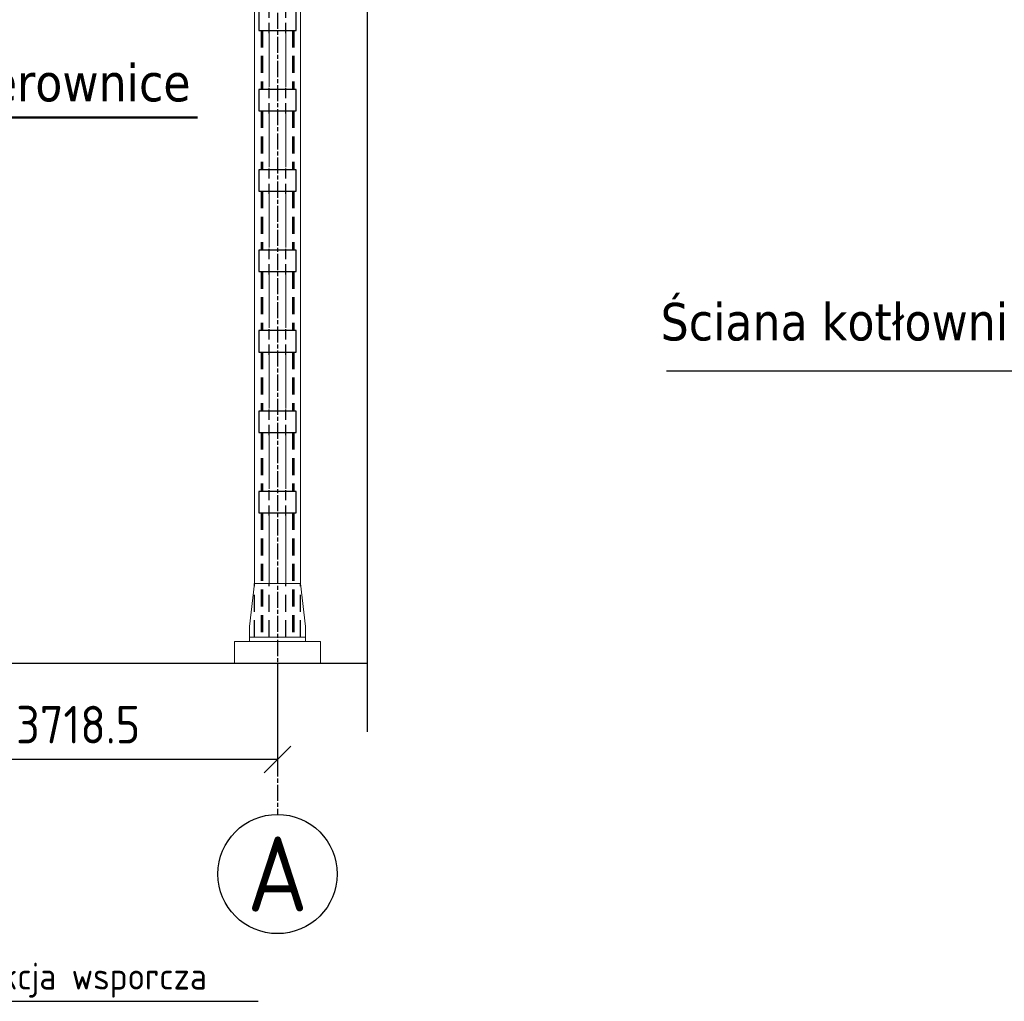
# Model space of a CAD drawing. Header units: millimetres. Extents: x -187295 to -99325, y -133089 to -73689.
# Tile 8 of 34: x -167150 to -157968, y -111199 to -102044. Entities that reach past the tile are written whole.
import ezdxf
from ezdxf.enums import TextEntityAlignment as Align

# ---------------------------------------------------------------- set-up
doc = ezdxf.new("R2010")
doc.units = ezdxf.units.MM
doc.header["$LTSCALE"] = 50
doc.linetypes.add('AM_ISO08W050x2', pattern=[9, 6, -0.75, 1.5, -0.75])
doc.linetypes.add('HIDDEN', pattern=[9.525, 6.35, -3.175])
for name, color, linetype, lineweight in [('AM_0', 7, 'Continuous', 50), ('AM_2', 140, 'Continuous', 25), ('AM_4', 3, 'Continuous', 25), ('AM_5', 3, 'Continuous', 25), ('AM_6', 2, 'Continuous', 35), ('AM_7', 4, 'AM_ISO08W050x2', 25)]:
    doc.layers.add(name, color=color, linetype=linetype, lineweight=lineweight)
doc.layers.add('Schemat- przeryw', color=1, linetype='HIDDEN')
doc.layers.add('Schmat-istn', color=1, linetype='Continuous')
doc.styles.get("Standard").update_dxf_attribs({"font": 'ISOCP.SHX'})
doc.dimstyles.new('AM_ISO_ST-1zu1$0', dxfattribs={"dimtxt": 3.5, "dimasz": 2.5, "dimexe": 1, "dimexo": 1, "dimgap": 1.5, "dimtad": 1, "dimdec": 1, "dimdsep": 46, "dimtxsty": 'Standard', "dimblk": 'OBLIQUE', "dimcen": 0, "dimclrd": 256, "dimclre": 256, "dimclrt": 2, "dimadec": 1, "dimazin": 2, "dimtp": 0.1, "dimtm": 0.1, "dimtfac": 0.71, "dimtdec": 1, "dimtmove": 0, "dimatfit": 3, "dimfxl": 0, "dimlwd": -1, "dimlwe": -1, "dimarcsym": 0})

# ---------------------------------------------------------------- blocks, each defined once
blk = doc.blocks.new('_Oblique')
at = {"color": 0, "linetype": 'ByBlock', "lineweight": -2}
blk.add_line((-0.5, -0.5), (0.5, 0.5), dxfattribs=at)
blk = doc.blocks.new('*D128')
at = {"layer": 'AM_5'}
for p, q in [((-168464, -100281.3), (-168464, -109043.6)), ((-164745.5, -108143.6), (-164745.5, -109043.6)), ((-164745.5, -108943.6), (-168464, -108943.6))]:
    blk.add_line(p, q, dxfattribs=at)
at = {"layer": 'Defpoints', "color": 0}
for p in [(-168464, -100181.3), (-164745.5, -108043.6), (-168464, -108943.6)]:
    blk.add_point(p, dxfattribs=at)
at = {"layer": 'AM_5', "xscale": 250, "yscale": 250, "zscale": 250, "rotation": 180}
blk.add_blockref('_Oblique', (-168464, -108943.6), dxfattribs=at)
at = {"layer": 'AM_5', "xscale": 250, "yscale": 250, "zscale": 250}
blk.add_blockref('_Oblique', (-164745.5, -108943.6), dxfattribs=at)
at = {"layer": 'AM_5', "color": 2, "insert": (-166604.7, -108618.6), "char_height": 350, "attachment_point": 5}
blk.add_mtext('3718.5', dxfattribs=at)
blk = doc.blocks.new('A$C46A60F3A')
at = {"layer": 'AM_2'}
blk.add_circle((556.3, 583.7), 556.3, dxfattribs=at)
at = {"layer": 'AM_6', "color": 30}
blk.add_attdef('A', text='', height=700, dxfattribs=at).set_placement((556.3, 583.7), align=Align.MIDDLE)

msp = doc.modelspace()

# ---------------------------------------------------------------- linework, layer by layer
msp.add_line((-177584.004, -108043.632), (-163909.955, -108043.632))
at = {"layer": 'AM_0'}
msp.add_line((-167939.865, -102955.491), (-165493.337, -102955.491), dxfattribs=at)
at = {"layer": 'AM_4', "color": 7}
msp.add_line((-161118.154, -105317.248), (-157368.951, -105317.248), dxfattribs=at)
at = {"layer": 'AM_4'}
msp.add_line((-169947.833, -111198.925), (-164926.018, -111198.925), dxfattribs=at)
at = {"layer": 'AM_5'}
msp.add_line((-163909.955, -76612.92), (-163909.955, -108685.806), dxfattribs=at)
at = {"layer": 'AM_7', "ltscale": 0.5}
msp.add_line((-164745.467, -99053.632), (-164745.467, -109455.346), dxfattribs=at)
msp.add_line((-164745.467, -99053.632), (-164745.467, -109455.346), dxfattribs=at)
at = {"layer": 'Schemat- przeryw', "ltscale": 0.3}
for p, q in [((-164823.467, -102168.632), (-164823.467, -101918.632)), ((-164667.467, -102168.632), (-164667.467, -101918.632)), ((-164823.467, -102918.632), (-164823.467, -102668.632)), ((-164667.467, -102918.632), (-164667.467, -102668.632)), ((-164823.467, -103668.632), (-164823.467, -103418.632)), ((-164667.467, -103668.632), (-164667.467, -103418.632)), ((-164823.467, -104418.632), (-164823.467, -104168.632)), ((-164667.467, -104418.632), (-164667.467, -104168.632)), ((-164823.467, -105168.632), (-164823.467, -104918.632)), ((-164667.467, -105168.632), (-164667.467, -104918.632)), ((-164823.467, -105918.632), (-164823.467, -105668.632)), ((-164667.467, -105918.632), (-164667.467, -105668.632)), ((-164823.467, -106668.632), (-164823.467, -106418.632)), ((-164667.467, -106668.632), (-164667.467, -106418.632))]:
    msp.add_line(p, q, dxfattribs=at)
at = {"layer": 'Schemat- przeryw', "ltscale": 0.5}
for p, q in [((-164898.067, -102143.632), (-164898.067, -102693.632)), ((-164885.867, -102143.632), (-164885.867, -102693.632)), ((-164605.067, -102143.632), (-164605.067, -102693.632)), ((-164592.867, -102143.632), (-164592.867, -102693.632)), ((-164898.067, -102893.632), (-164898.067, -103443.632)), ((-164885.867, -102893.632), (-164885.867, -103443.632)), ((-164605.067, -102893.632), (-164605.067, -103443.632)), ((-164592.867, -102893.632), (-164592.867, -103443.632)), ((-164898.067, -103643.632), (-164898.067, -104193.632)), ((-164885.867, -103643.632), (-164885.867, -104193.632)), ((-164605.067, -103643.632), (-164605.067, -104193.632)), ((-164592.867, -103643.632), (-164592.867, -104193.632)), ((-164898.067, -104393.632), (-164898.067, -104943.632)), ((-164885.867, -104393.632), (-164885.867, -104943.632)), ((-164605.067, -104393.632), (-164605.067, -104943.632)), ((-164592.867, -104393.632), (-164592.867, -104943.632)), ((-164898.067, -105143.632), (-164898.067, -105693.632)), ((-164885.867, -105143.632), (-164885.867, -105693.632)), ((-164605.067, -105143.632), (-164605.067, -105693.632)), ((-164592.867, -105143.632), (-164592.867, -105693.632)), ((-164898.067, -105893.632), (-164898.067, -106443.632)), ((-164885.867, -105893.632), (-164885.867, -106443.632)), ((-164605.067, -105893.632), (-164605.067, -106443.632)), ((-164592.867, -105893.632), (-164592.867, -106443.632)), ((-164898.067, -106643.632), (-164898.067, -107803.632)), ((-164885.867, -106643.632), (-164885.867, -107803.632)), ((-164605.067, -106643.632), (-164605.067, -107803.632)), ((-164592.867, -106643.632), (-164592.867, -107803.632)), ((-164960.467, -107803.632), (-164960.467, -107303.632)), ((-164823.467, -107803.632), (-164823.467, -107303.632)), ((-164667.467, -107803.632), (-164667.467, -107303.632)), ((-164530.467, -107803.632), (-164530.467, -107303.632))]:
    msp.add_line(p, q, dxfattribs=at)
at = {"layer": 'Schmat-istn', "lineweight": 9}
for p, q in [((-164960.467, -99783.632), (-164960.467, -107303.632)), ((-164530.467, -99783.632), (-164530.467, -107303.632)), ((-164823.467, -102168.632), (-164823.467, -102668.632)), ((-164667.467, -102168.632), (-164667.467, -102668.632)), ((-164823.467, -102918.632), (-164823.467, -103418.632)), ((-164667.467, -102918.632), (-164667.467, -103418.632)), ((-164823.467, -103668.632), (-164823.467, -104168.632)), ((-164667.467, -103668.632), (-164667.467, -104168.632)), ((-164823.467, -104418.632), (-164823.467, -104918.632)), ((-164667.467, -104418.632), (-164667.467, -104918.632)), ((-164823.467, -105168.632), (-164823.467, -105668.632)), ((-164667.467, -105168.632), (-164667.467, -105668.632)), ((-164823.467, -105918.632), (-164823.467, -106418.632)), ((-164667.467, -105918.632), (-164667.467, -106418.632)), ((-164823.467, -106668.632), (-164823.467, -107303.632)), ((-164667.467, -106668.632), (-164667.467, -107303.632)), ((-164960.467, -107303.632), (-165005.467, -107703.632)), ((-164960.467, -107303.632), (-164530.467, -107303.632)), ((-164530.467, -107303.632), (-164485.467, -107703.632)), ((-165005.467, -107803.632), (-165005.467, -107703.632)), ((-164485.467, -107803.632), (-164485.467, -107703.632)), ((-165145.467, -108043.632), (-165145.467, -107843.632)), ((-165145.467, -107843.632), (-164345.467, -107843.632)), ((-165005.467, -107843.632), (-165005.467, -107803.632)), ((-165005.467, -107803.632), (-164485.467, -107803.632)), ((-164485.467, -107843.632), (-164485.467, -107803.632)), ((-164345.467, -108043.632), (-164345.467, -107843.632))]:
    msp.add_line(p, q, dxfattribs=at)
at = {"layer": 'Schmat-istn'}
for points in [[(-164570.467, -101943.632), (-164920.467, -101943.632), (-164920.467, -102143.632), (-164570.467, -102143.632)], [(-164570.467, -102693.632), (-164920.467, -102693.632), (-164920.467, -102893.632), (-164570.467, -102893.632)], [(-164570.467, -103443.632), (-164920.467, -103443.632), (-164920.467, -103643.632), (-164570.467, -103643.632)], [(-164570.467, -104193.632), (-164920.467, -104193.632), (-164920.467, -104393.632), (-164570.467, -104393.632)], [(-164570.467, -104943.632), (-164920.467, -104943.632), (-164920.467, -105143.632), (-164570.467, -105143.632)], [(-164570.467, -105693.632), (-164920.467, -105693.632), (-164920.467, -105893.632), (-164570.467, -105893.632)], [(-164570.467, -106443.632), (-164920.467, -106443.632), (-164920.467, -106643.632), (-164570.467, -106643.632)]]:
    msp.add_lwpolyline(points, close=True, dxfattribs=at)

# ---------------------------------------------------------------- block references
at = {"layer": 'AM_4'}
msp.add_blockref('A$C46A60F3A', (-165301.797, -110595.406), dxfattribs=at).add_auto_attribs({'A': 'A'})

# ---------------------------------------------------------------- texts
at = {"layer": 'AM_0', "char_height": 350, "attachment_point": 1}
for s, insert, width in [('{\\fTahoma|b0|i0|c238|p32;Kierownice}', (-167813.749, -102455.029), 3675.76), ('{\\fTahoma|b0|i0|c238|p32;Ściana kotłowni}', (-161173.305, -104685.162), 5897.41)]:
    msp.add_mtext(s, dxfattribs=dict(at, insert=insert, width=width))
at = {"layer": 'AM_6', "insert": (-169785.006, -110839.085), "char_height": 250, "width": 9826.74804, "attachment_point": 1}
msp.add_mtext('Istniejaca konstrukcja wsporcza', dxfattribs=at)

# ---------------------------------------------------------------- dimensions: what is measured, and where the dimension line sits
at = {"layer": 'AM_5'}
dim = msp.add_linear_dim(base=(-168463.967, -108943.632), p1=(-164745.467, -108043.632), p2=(-168463.967, -100181.314), dimstyle='AM_ISO_ST-1zu1$0', override={"dimscale": 100}, dxfattribs=at)
dim.commit()
dim.dimension.update_dxf_attribs({"geometry": '*D128', "text_midpoint": (-166604.717, -108618.632)})

doc.saveas('drawing.dxf')
